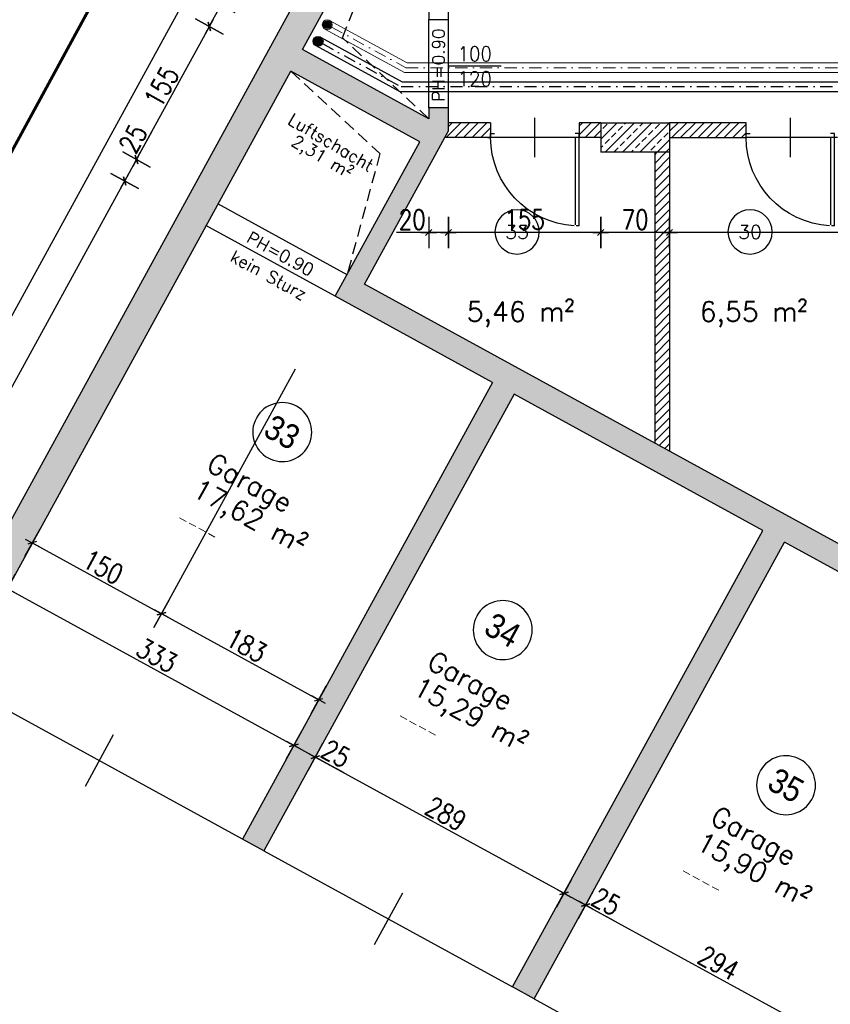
# Model space of a CAD drawing. Header units: centimetres. Extents: x -18458 to 60221, y -11985 to 33979.
# Tile 11 of 50: x 465 to 1290, y 2102 to 3105. Entities that reach past the tile are written whole.
import ezdxf
from ezdxf.enums import TextEntityAlignment as Align

# ---------------------------------------------------------------- set-up
doc = ezdxf.new("R2010")
doc.units = ezdxf.units.CM
doc.header["$LTSCALE"] = 50
doc.header["$MEASUREMENT"] = 0
doc.header["$PDMODE"] = 34
for name, pattern in [('DASHDOT2', [0.5, 0.25, -0.125, 0, -0.125]), ('HIDDEN', [0.375, 0.25, -0.125]), ('STRICHPUNKT', [1, 0.5, -0.25, 0, -0.25])]:
    doc.linetypes.add(name, pattern=pattern)
for name, color, linetype in [('01_Bemassung', 150, 'Continuous'), ('01_Draufsicht', 251, 'Continuous'), ('01_Installationen', 94, 'Continuous'), ('01_Mauern', 1, 'Continuous'), ('01_Mauern_Betonziegel', 147, 'Continuous'), ('01_Raumstempel', 2, 'Continuous'), ('01_Schlitze_Schächte', 52, 'Continuous'), ('01_Schraff_Beton', 5, 'Continuous'), ('01_Schraff_Betonziegel', 125, 'Continuous'), ('01_Text', 2, 'Continuous'), ('01_Tueren', 7, 'Continuous'), ('A-colgrid', 2, 'Continuous')]:
    doc.layers.add(name, color=color, linetype=linetype)
doc.layers.add('01_Grenzen', color=7, linetype='Continuous', true_color=0x3c64f6)
doc.layers.add('04_Inst_Abflüsse', color=44, linetype='Continuous', lineweight=9)
doc.styles.add('ReHe', font='AVGARDN.TTF')
doc.styles.add('Romans', font='Romans.shx')
doc.styles.add('SIPLEX1', font='romans.shx', dxfattribs={"width": 0.8})
doc.dimstyles.new('BEM-50_grundrisse', dxfattribs={"dimscale": 1.6, "dimtxt": 12.5, "dimasz": 0.4, "dimexe": 0.1, "dimexo": 0.5, "dimgap": 2, "dimtad": 1, "dimdec": 0, "dimrnd": 0.5, "dimzin": 12, "dimdsep": 46, "dimtxsty": 'SIPLEX1', "dimblk": 'bempkt', "dimcen": -0.2, "dimdle": 0.05, "dimse1": 1, "dimse2": 1, "dimclrd": 256, "dimclre": 256, "dimclrt": 256, "dimazin": 0, "dimtfac": 1, "dimtdec": 0, "dimtmove": 0, "dimatfit": 2, "dimldrblk": 'BEMPU', "dimfxl": 0, "dimtvp": 1, "dimtolj": 1, "dimtzin": 0, "dimarcsym": 0})
doc.dimstyles.new('Block_bem', dxfattribs={"dimtxt": 6, "dimasz": 0.18, "dimexe": 0.18, "dimexo": 0.0625, "dimgap": 2, "dimtad": 0, "dimdec": 0, "dimzin": 0, "dimdsep": 46, "dimtxsty": 'Standard', "dimcen": 0, "dimse1": 1, "dimse2": 1, "dimsd1": 1, "dimsd2": 1, "dimadec": 0, "dimazin": 0, "dimtfac": 1, "dimtdec": 0, "dimtix": 1, "dimtofl": 0, "dimtmove": 0, "dimatfit": 3, "dimfxl": 0, "dimtolj": 1, "dimtzin": 0, "dimarcsym": 0})

# ---------------------------------------------------------------- blocks, each defined once
blk = doc.blocks.new('*D34')
at = {"layer": 'Defpoints', "color": 0}
for p in [(-86, 0), (-4, 0), (-86, -4)]:
    blk.add_point(p, dxfattribs=at)
at = {"layer": 'Defpoints', "color": 0, "insert": (-50, 0), "char_height": 6, "attachment_point": 5}
blk.add_mtext('\\A1;Pass 82', dxfattribs=at)
blk = doc.blocks.new('rs_Garage')
at = {"layer": '01_Text', "color": 0}
blk.add_arc((0, 40), 30, 180.191, 179.809, dxfattribs=at)
at = {"layer": '01_Text', "color": 0, "style": 'ReHe', "width": 0.9}
blk.add_attdef('GAR_NR', text='', height=25, dxfattribs=at).set_placement((0, 40), align=Align.MIDDLE_CENTER)
at = {"layer": '01_Text', "color": 0, "style": 'Romans'}
for tag, p in [('R_Bez', (-50.8, -31)), ('GAR_FL', (-51.2, -61))]:
    blk.add_attdef(tag, p, '', height=20, dxfattribs=at)
at = {"layer": 'Defpoints', "color": 91, "style": 'Romans'}
blk.add_attdef('Br_fl', (-51.5, -91), '', height=10, dxfattribs=at)
blk = doc.blocks.new('rs_Keller')
at = {"layer": '01_Text', "color": 0}
blk.add_arc((0, 35), 22.5, 180.191, 179.809, dxfattribs=at)
at = {"layer": '01_Text', "color": 4, "style": 'Romans'}
blk.add_attdef('NR', text='', height=14, dxfattribs=at).set_placement((0, 35), align=Align.MIDDLE_CENTER)
at = {"layer": '01_Text', "color": 0, "style": 'Romans', "flags": 2}
blk.add_attdef('Keller', (-51.2, -26), '', height=20, dxfattribs=at)
at = {"layer": '01_Text', "color": 0, "style": 'Romans'}
blk.add_attdef('Nettofläche', (-51.2, -56), '', height=20, dxfattribs=at)
blk = doc.blocks.new('bempkt')
at = {"layer": '01_Bemassung', "color": 0}
for p, q in [((0, -25), (0, 25)), ((12.5, 0), (-12.5, 0)), ((-4.95, -4.95), (4.95, 4.95))]:
    blk.add_line(p, q, dxfattribs=at)
blk = doc.blocks.new('*D250')
at = {"layer": '01_Bemassung', "lineweight": -2}
blk.add_line((7888.8, 3858.6), (1039.8, 3858.6), dxfattribs=at)
at = {"layer": 'Defpoints', "color": 0}
for p in [(1039.1, 3858.6), (1039.1, 3659.9), (7889.4, 2999.9)]:
    blk.add_point(p, dxfattribs=at)
at = {"layer": '01_Bemassung', "lineweight": -2, "xscale": 0.6400000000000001, "yscale": 0.6400000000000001, "zscale": 0.6400000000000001, "rotation": 180}
blk.add_blockref('bempkt', (1039.1, 3858.6), dxfattribs=at)
at = {"layer": '01_Bemassung', "lineweight": -2, "xscale": 0.6400000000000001, "yscale": 0.6400000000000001, "zscale": 0.6400000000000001}
blk.add_blockref('bempkt', (7889.4, 3858.6), dxfattribs=at)
at = {"layer": '01_Bemassung', "insert": (4464.3, 3871.8), "char_height": 20, "attachment_point": 5, "style": 'SIPLEX1'}
blk.add_mtext('\\A1;6851', dxfattribs=at)
blk = doc.blocks.new('BEMPU')
at = {"layer": '01_Bemassung', "color": 4}
for p, q in [((0, -25), (0, 25)), ((5, 0), (-5, 0))]:
    blk.add_line(p, q, dxfattribs=at)
blk.add_circle((0, 0), 2.5, dxfattribs=at)
blk = doc.blocks.new('*D251')
at = {"layer": '01_Bemassung', "lineweight": -2}
blk.add_line((8626.3, 3904.9), (1039.8, 3904.9), dxfattribs=at)
at = {"layer": 'Defpoints', "color": 0}
for p in [(1039.1, 3904.9), (1039.1, 3659.9), (8626.9, 2999.9)]:
    blk.add_point(p, dxfattribs=at)
at = {"layer": '01_Bemassung', "lineweight": -2, "xscale": 0.6400000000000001, "yscale": 0.6400000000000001, "zscale": 0.6400000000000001, "rotation": 180}
blk.add_blockref('bempkt', (1039.1, 3904.9), dxfattribs=at)
at = {"layer": '01_Bemassung', "lineweight": -2, "xscale": 0.6400000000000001, "yscale": 0.6400000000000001, "zscale": 0.6400000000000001}
blk.add_blockref('bempkt', (8626.9, 3904.9), dxfattribs=at)
at = {"layer": '01_Bemassung', "insert": (4833, 3918.1), "char_height": 20, "attachment_point": 5, "style": 'SIPLEX1'}
blk.add_mtext('\\A1;7588', dxfattribs=at)
blk = doc.blocks.new('*D257')
at = {"layer": '01_Bemassung', "lineweight": -2}
blk.add_line((317.5, 2476.3), (571.5, 2940), dxfattribs=at)
at = {"layer": 'Defpoints', "color": 0}
for p in [(571.8, 2940.6), (654.5, 2895.2), (400, 2430.4)]:
    blk.add_point(p, dxfattribs=at)
at = {"layer": '01_Bemassung', "lineweight": -2, "xscale": 0.6400000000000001, "yscale": 0.6400000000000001, "zscale": 0.6400000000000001}
for p, rotation in [((571.8, 2940.6), 61.2916145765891), ((317.2, 2475.7), 241.2916145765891)]:
    blk.add_blockref('bempkt', p, dxfattribs=dict(at, rotation=rotation))
at = {"layer": '01_Bemassung', "insert": (432.9, 2714.5), "char_height": 20, "attachment_point": 5, "rotation": 61.2916, "style": 'SIPLEX1'}
blk.add_mtext('\\A1;530', dxfattribs=at)
blk = doc.blocks.new('*D258')
at = {"layer": '01_Bemassung', "lineweight": -2}
for p, q in [((583.8, 2962.5), (599.6, 2991.4)), ((572.1, 2941.1), (583.5, 2961.9))]:
    blk.add_line(p, q, dxfattribs=at)
at = {"layer": 'Defpoints', "color": 0}
for p in [(583.8, 2962.5), (666.6, 2917.2), (654.5, 2895.2)]:
    blk.add_point(p, dxfattribs=at)
at = {"layer": '01_Bemassung', "lineweight": -2, "xscale": 0.6400000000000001, "yscale": 0.6400000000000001, "zscale": 0.6400000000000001}
for p, rotation in [((583.8, 2962.5), 61.2916145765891), ((571.8, 2940.6), 241.2916145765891)]:
    blk.add_blockref('bempkt', p, dxfattribs=dict(at, rotation=rotation))
at = {"layer": '01_Bemassung', "insert": (580.3, 2983.6), "char_height": 20, "attachment_point": 5, "rotation": 61.2916, "style": 'SIPLEX1'}
blk.add_mtext('\\A1;25', dxfattribs=at)
blk = doc.blocks.new('*D259')
at = {"layer": '01_Bemassung', "lineweight": -2}
blk.add_line((584.1, 2963), (657.6, 3097.2), dxfattribs=at)
at = {"layer": 'Defpoints', "color": 0}
for p in [(657.9, 3097.8), (740.7, 3052.5), (666.6, 2917.2)]:
    blk.add_point(p, dxfattribs=at)
at = {"layer": '01_Bemassung', "lineweight": -2, "xscale": 0.6400000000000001, "yscale": 0.6400000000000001, "zscale": 0.6400000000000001}
for p, rotation in [((657.9, 3097.8), 61.2916145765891), ((583.8, 2962.5), 241.2916145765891)]:
    blk.add_blockref('bempkt', p, dxfattribs=dict(at, rotation=rotation))
at = {"layer": '01_Bemassung', "insert": (609.3, 3036.5), "char_height": 20, "attachment_point": 5, "rotation": 61.2916, "style": 'SIPLEX1'}
blk.add_mtext('\\A1;155', dxfattribs=at)
blk = doc.blocks.new('*D260')
at = {"layer": '01_Bemassung', "lineweight": -2}
for p, q in [((669.9, 3119.7), (685.8, 3148.6)), ((658.2, 3098.4), (669.6, 3119.2))]:
    blk.add_line(p, q, dxfattribs=at)
at = {"layer": 'Defpoints', "color": 0}
for p in [(669.9, 3119.7), (752.7, 3074.4), (740.7, 3052.5)]:
    blk.add_point(p, dxfattribs=at)
at = {"layer": '01_Bemassung', "lineweight": -2, "xscale": 0.6400000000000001, "yscale": 0.6400000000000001, "zscale": 0.6400000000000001}
for p, rotation in [((669.9, 3119.7), 61.2916145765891), ((657.9, 3097.8), 241.2916145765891)]:
    blk.add_blockref('bempkt', p, dxfattribs=dict(at, rotation=rotation))
at = {"layer": '01_Bemassung', "insert": (666.4, 3140.8), "char_height": 20, "attachment_point": 5, "rotation": 61.2916, "style": 'SIPLEX1'}
blk.add_mtext('\\A1;25', dxfattribs=at)
blk = doc.blocks.new('*D261')
at = {"layer": '01_Bemassung', "lineweight": -2}
blk.add_line((670.2, 3120.3), (982.4, 3690.2), dxfattribs=at)
at = {"layer": 'Defpoints', "color": 0}
for p in [(982.7, 3690.8), (1039.1, 3659.9), (752.7, 3074.4)]:
    blk.add_point(p, dxfattribs=at)
at = {"layer": '01_Bemassung', "lineweight": -2, "xscale": 0.6400000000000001, "yscale": 0.6400000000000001, "zscale": 0.6400000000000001}
for p, rotation in [((982.7, 3690.8), 61.2916145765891), ((669.9, 3119.7), 241.2916145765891)]:
    blk.add_blockref('bempkt', p, dxfattribs=dict(at, rotation=rotation))
at = {"layer": '01_Bemassung', "insert": (814.7, 3411.6), "char_height": 20, "attachment_point": 5, "rotation": 61.2916, "style": 'SIPLEX1'}
blk.add_mtext('\\A1;651', dxfattribs=at)
blk = doc.blocks.new('*D262')
at = {"layer": '01_Bemassung', "lineweight": -2}
blk.add_line((-524.6, 1011.2), (951.8, 3707), dxfattribs=at)
at = {"layer": 'Defpoints', "color": 0}
for p in [(952.1, 3707.5), (1039.1, 3659.9), (-437.9, 963)]:
    blk.add_point(p, dxfattribs=at)
at = {"layer": '01_Bemassung', "lineweight": -2, "xscale": 0.6400000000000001, "yscale": 0.6400000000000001, "zscale": 0.6400000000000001}
for p, rotation in [((952.1, 3707.5), 61.2916145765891), ((-524.9, 1010.6), 241.2916145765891)]:
    blk.add_blockref('bempkt', p, dxfattribs=dict(at, rotation=rotation))
at = {"layer": '01_Bemassung', "insert": (202, 2365.4), "char_height": 20, "attachment_point": 5, "rotation": 61.2916, "style": 'SIPLEX1'}
blk.add_mtext('\\A1;3075', dxfattribs=at)
blk = doc.blocks.new('*D557')
at = {"layer": '01_Bemassung', "lineweight": -2}
blk.add_line((452.8, 2525.5), (743.3, 2366.4), dxfattribs=at)
at = {"layer": 'Defpoints', "color": 0}
for p in [(400, 2430.4), (743.9, 2366.1), (691.6, 2270.7)]:
    blk.add_point(p, dxfattribs=at)
at = {"layer": '01_Bemassung', "lineweight": -2, "xscale": 0.6400000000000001, "yscale": 0.6400000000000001, "zscale": 0.6400000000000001}
for p, rotation in [((452.2, 2525.8), 151.2916145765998), ((743.9, 2366.1), 331.2916145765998)]:
    blk.add_blockref('bempkt', p, dxfattribs=dict(at, rotation=rotation))
at = {"layer": '01_Bemassung', "insert": (604.4, 2457.6), "char_height": 20, "attachment_point": 5, "rotation": 331.2916, "style": 'SIPLEX1'}
blk.add_mtext('\\A1;333', dxfattribs=at)
blk = doc.blocks.new('*D558')
at = {"layer": '01_Bemassung', "lineweight": -2}
for p, q in [((744.4, 2365.8), (765.2, 2354.4)), ((765.8, 2354.1), (794.7, 2338.3))]:
    blk.add_line(p, q, dxfattribs=at)
at = {"layer": 'Defpoints', "color": 0}
for p in [(765.8, 2354.1), (691.6, 2270.7), (713.5, 2258.7)]:
    blk.add_point(p, dxfattribs=at)
at = {"layer": '01_Bemassung', "lineweight": -2, "xscale": 0.6400000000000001, "yscale": 0.6400000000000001, "zscale": 0.6400000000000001}
for p, rotation in [((743.9, 2366.1), 151.2916145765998), ((765.8, 2354.1), 331.2916145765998)]:
    blk.add_blockref('bempkt', p, dxfattribs=dict(at, rotation=rotation))
at = {"layer": '01_Bemassung', "insert": (786.9, 2357.6), "char_height": 20, "attachment_point": 5, "rotation": 331.2916, "style": 'SIPLEX1'}
blk.add_mtext('\\A1;25', dxfattribs=at)
blk = doc.blocks.new('*D559')
at = {"layer": '01_Bemassung', "lineweight": -2}
blk.add_line((766.4, 2353.8), (1018.3, 2215.8), dxfattribs=at)
at = {"layer": 'Defpoints', "color": 0}
for p in [(713.5, 2258.7), (1018.9, 2215.5), (966.6, 2120.1)]:
    blk.add_point(p, dxfattribs=at)
at = {"layer": '01_Bemassung', "lineweight": -2, "xscale": 0.6400000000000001, "yscale": 0.6400000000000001, "zscale": 0.6400000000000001}
for p, rotation in [((765.8, 2354.1), 151.2916145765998), ((1018.9, 2215.5), 331.2916145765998)]:
    blk.add_blockref('bempkt', p, dxfattribs=dict(at, rotation=rotation))
at = {"layer": '01_Bemassung', "insert": (898.7, 2296.4), "char_height": 20, "attachment_point": 5, "rotation": 331.2916, "style": 'SIPLEX1'}
blk.add_mtext('\\A1;289', dxfattribs=at)
blk = doc.blocks.new('*D560')
at = {"layer": '01_Bemassung', "lineweight": -2}
for p, q in [((1019.4, 2215.2), (1040.3, 2203.8)), ((1040.8, 2203.5), (1069.7, 2187.7))]:
    blk.add_line(p, q, dxfattribs=at)
at = {"layer": 'Defpoints', "color": 0}
for p in [(1040.8, 2203.5), (966.6, 2120.1), (988.5, 2108)]:
    blk.add_point(p, dxfattribs=at)
at = {"layer": '01_Bemassung', "lineweight": -2, "xscale": 0.6400000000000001, "yscale": 0.6400000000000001, "zscale": 0.6400000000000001}
for p, rotation in [((1018.9, 2215.5), 151.2916145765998), ((1040.8, 2203.5), 331.2916145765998)]:
    blk.add_blockref('bempkt', p, dxfattribs=dict(at, rotation=rotation))
at = {"layer": '01_Bemassung', "insert": (1061.9, 2207), "char_height": 20, "attachment_point": 5, "rotation": 331.2916, "style": 'SIPLEX1'}
blk.add_mtext('\\A1;25', dxfattribs=at)
blk = doc.blocks.new('*D561')
at = {"layer": '01_Bemassung', "lineweight": -2}
blk.add_line((1041.4, 2203.2), (1298.1, 2062.6), dxfattribs=at)
at = {"layer": 'Defpoints', "color": 0}
for p in [(988.5, 2108), (1298.6, 2062.3), (1246.3, 1966.9)]:
    blk.add_point(p, dxfattribs=at)
at = {"layer": '01_Bemassung', "lineweight": -2, "xscale": 0.6400000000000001, "yscale": 0.6400000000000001, "zscale": 0.6400000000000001}
for p, rotation in [((1040.8, 2203.5), 151.2916145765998), ((1298.6, 2062.3), 331.2916145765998)]:
    blk.add_blockref('bempkt', p, dxfattribs=dict(at, rotation=rotation))
at = {"layer": '01_Bemassung', "insert": (1176.1, 2144.5), "char_height": 20, "attachment_point": 5, "rotation": 331.2916, "style": 'SIPLEX1'}
blk.add_mtext('\\A1;294', dxfattribs=at)
blk = doc.blocks.new('*D585')
at = {"layer": '01_Bemassung', "lineweight": -2}
blk.add_line((478.2, 2571.9), (608.6, 2500.4), dxfattribs=at)
at = {"layer": 'Defpoints', "color": 0}
for p in [(646.5, 2880.6), (778.1, 2808.5), (609.2, 2500.1)]:
    blk.add_point(p, dxfattribs=at)
at = {"layer": '01_Bemassung', "lineweight": -2, "xscale": 0.6400000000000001, "yscale": 0.6400000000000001, "zscale": 0.6400000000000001}
for p, rotation in [((477.6, 2572.2), 151.291614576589), ((609.2, 2500.1), 331.291614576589)]:
    blk.add_blockref('bempkt', p, dxfattribs=dict(at, rotation=rotation))
at = {"layer": '01_Bemassung', "insert": (549.7, 2547.7), "char_height": 20, "attachment_point": 5, "rotation": 331.2916, "style": 'SIPLEX1'}
blk.add_mtext('\\A1;150', dxfattribs=at)
blk = doc.blocks.new('*D586')
at = {"layer": '01_Bemassung', "lineweight": -2}
blk.add_line((609.7, 2499.8), (768.7, 2412.8), dxfattribs=at)
at = {"layer": 'Defpoints', "color": 0}
for p in [(778.1, 2808.5), (810.9, 2488.5), (769.2, 2412.5)]:
    blk.add_point(p, dxfattribs=at)
at = {"layer": '01_Bemassung', "lineweight": -2, "xscale": 0.6400000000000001, "yscale": 0.6400000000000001, "zscale": 0.6400000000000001}
for p, rotation in [((609.2, 2500.1), 151.291614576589), ((769.2, 2412.5), 331.291614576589)]:
    blk.add_blockref('bempkt', p, dxfattribs=dict(at, rotation=rotation))
at = {"layer": '01_Bemassung', "insert": (695.6, 2467.9), "char_height": 20, "attachment_point": 5, "rotation": 331.2916, "style": 'SIPLEX1'}
blk.add_mtext('\\A1;183', dxfattribs=at)
blk = doc.blocks.new('*D628')
at = {"layer": '01_Bemassung', "lineweight": -2}
blk.add_line((1513.1, 2888.1), (1126.8, 2888.1), dxfattribs=at)
at = {"layer": 'Defpoints', "color": 0}
for p in [(1126.2, 2999.9), (1513.7, 2999.9), (1126.2, 2888.1)]:
    blk.add_point(p, dxfattribs=at)
at = {"layer": '01_Bemassung', "lineweight": -2, "xscale": 0.6400000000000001, "yscale": 0.6400000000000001, "zscale": 0.6400000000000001, "rotation": 180}
blk.add_blockref('bempkt', (1126.2, 2888.1), dxfattribs=at)
at = {"layer": '01_Bemassung', "lineweight": -2, "xscale": 0.6400000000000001, "yscale": 0.6400000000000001, "zscale": 0.6400000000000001}
blk.add_blockref('bempkt', (1513.7, 2888.1), dxfattribs=at)
at = {"layer": '01_Bemassung', "insert": (1319.9, 2901.3), "char_height": 20, "attachment_point": 5, "style": 'SIPLEX1'}
blk.add_mtext('\\A1;388', dxfattribs=at)
blk = doc.blocks.new('*D629')
at = {"layer": '01_Bemassung', "lineweight": -2}
blk.add_line((1125.6, 2888.1), (1056.8, 2888.1), dxfattribs=at)
at = {"layer": 'Defpoints', "color": 0}
for p in [(1056.2, 2999.9), (1126.2, 2999.9), (1056.2, 2888.1)]:
    blk.add_point(p, dxfattribs=at)
at = {"layer": '01_Bemassung', "lineweight": -2, "xscale": 0.6400000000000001, "yscale": 0.6400000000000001, "zscale": 0.6400000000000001, "rotation": 180}
blk.add_blockref('bempkt', (1056.2, 2888.1), dxfattribs=at)
at = {"layer": '01_Bemassung', "lineweight": -2, "xscale": 0.6400000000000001, "yscale": 0.6400000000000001, "zscale": 0.6400000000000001}
blk.add_blockref('bempkt', (1126.2, 2888.1), dxfattribs=at)
at = {"layer": '01_Bemassung', "insert": (1091.2, 2901.3), "char_height": 20, "attachment_point": 5, "style": 'SIPLEX1'}
blk.add_mtext('\\A1;70', dxfattribs=at)
blk = doc.blocks.new('*D630')
at = {"layer": '01_Bemassung', "lineweight": -2}
blk.add_line((1055.6, 2888.1), (901.8, 2888.1), dxfattribs=at)
at = {"layer": 'Defpoints', "color": 0}
for p in [(901.2, 3014.9), (1056.2, 2999.9), (901.2, 2888.1)]:
    blk.add_point(p, dxfattribs=at)
at = {"layer": '01_Bemassung', "lineweight": -2, "xscale": 0.6400000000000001, "yscale": 0.6400000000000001, "zscale": 0.6400000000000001, "rotation": 180}
blk.add_blockref('bempkt', (901.2, 2888.1), dxfattribs=at)
at = {"layer": '01_Bemassung', "lineweight": -2, "xscale": 0.6400000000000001, "yscale": 0.6400000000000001, "zscale": 0.6400000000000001}
blk.add_blockref('bempkt', (1056.2, 2888.1), dxfattribs=at)
at = {"layer": '01_Bemassung', "insert": (978.7, 2901.3), "char_height": 20, "attachment_point": 5, "style": 'SIPLEX1'}
blk.add_mtext('\\A1;155', dxfattribs=at)
blk = doc.blocks.new('*D631')
at = {"layer": '01_Bemassung', "lineweight": -2}
for p, q in [((881.2, 2888.1), (848.3, 2888.1)), ((900.6, 2888.1), (881.8, 2888.1))]:
    blk.add_line(p, q, dxfattribs=at)
at = {"layer": 'Defpoints', "color": 0}
for p in [(881.2, 3057.4), (901.2, 3014.9), (881.2, 2888.1)]:
    blk.add_point(p, dxfattribs=at)
at = {"layer": '01_Bemassung', "lineweight": -2, "xscale": 0.6400000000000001, "yscale": 0.6400000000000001, "zscale": 0.6400000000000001, "rotation": 180}
blk.add_blockref('bempkt', (881.2, 2888.1), dxfattribs=at)
at = {"layer": '01_Bemassung', "lineweight": -2, "xscale": 0.6400000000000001, "yscale": 0.6400000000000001, "zscale": 0.6400000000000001}
blk.add_blockref('bempkt', (901.2, 2888.1), dxfattribs=at)
at = {"layer": '01_Bemassung', "insert": (864.4, 2901.3), "char_height": 20, "attachment_point": 5, "style": 'SIPLEX1'}
blk.add_mtext('\\A1;20', dxfattribs=at)
blk = doc.blocks.new('oeffmass')
at = {"layer": '01_Text'}
blk.add_line((17.87, 0), (-17.87, 0), dxfattribs=at)
at = {"layer": '01_Text', "style": 'SIPLEX1', "width": 0.9}
for tag, p in [('TÜRBREITE', (0, 3.4)), ('TÜRHÖHE', (0, -13.59))]:
    blk.add_attdef(tag, text='', height=10, dxfattribs=at).set_placement(p, align=Align.CENTER)
blk = doc.blocks.new('*U33')
at = {"layer": '01_Tueren', "color": 0}
for p, q in [((0, 89.9), (-3, 89.9)), ((-45, 20), (-45, -20)), ((-93, 0), (-90, 0)), ((-90, 0), (-90, -4)), ((3, 0), (0, 0)), ((0, 0), (0, -4)), ((-90, -4), (-86, -4)), ((0, -4), (-4, -4))]:
    blk.add_line(p, q, dxfattribs=at)
blk.add_lwpolyline([(0, 89.9), (0, 0), (-4, 0), (-4, 88.8)], dxfattribs=at)
blk.add_arc((0, 0), 90, 93.1819, 180, dxfattribs=at)
at = {"layer": 'Defpoints', "color": 91}
blk.add_line((0, 0), (-90, 0), dxfattribs=at)
dim = blk.add_linear_dim(base=(-86, 0), p1=(-4, 0), p2=(-86, -4), angle=180, text='Pass <>', dimstyle='Block_bem', dxfattribs=at)
dim.commit()
dim.dimension.update_dxf_attribs({"geometry": '*D34', "text_midpoint": (-50, 0), "dimtype": 160})

msp = doc.modelspace()

# ---------------------------------------------------------------- hatches: boundary and pattern name
at = {"layer": '01_Installationen'}
msp.add_hatch(color=256, dxfattribs=at).paths.add_polyline_path([(764.6, 3082.8, 1), (772.6, 3082.8, 1)])
at = {"layer": '01_Schraff_Beton'}
h = msp.add_hatch(dxfattribs=at)
h.set_pattern_fill('ANSI33', color=256, scale=50, style=0)
h.set_pattern_definition([(286.2916, (1816.673, 2258.775), (11.99808, 3.50658), []), (286.2916, (1812.427, 2251.023), (11.99808, 3.50658), [6.25, -3.125])])
h.paths.add_polyline_path([(-286.1, 879.8), (-284.1, 912.9), (-397.2, 974.9), (-266.5, 1213.5), (-232.8, 1275), (-157.2, 1413), (2088.1, 183.3), (2275.6, 525.7), (2284.4, 520.9), (2294, 538.4), (2285.2, 543.2), (2353.3, 667.6), (2364.3, 667.6), (2364.3, 687.6), (2346.7, 697.2), (2082.5, 214.8), (1837, 349.3), (2101.1, 831.7), (2083.6, 841.3), (1819.4, 358.9), (1573.8, 493.4), (1838, 975.8), (1820.5, 985.4), (1556.3, 503), (1308.5, 638.7), (1548.7, 1077.3), (1559.7, 1071.3), (1583.7, 1115.1), (1539.8, 1139.1), (1515.8, 1095.3), (1526.8, 1089.3), (1286.6, 650.7), (1016.9, 798.4), (1281.1, 1280.8), (1263.5, 1290.4), (999.3, 808.1), (729.6, 955.8), (969.8, 1394.3), (980.8, 1388.3), (1004.8, 1432.1), (960.9, 1456.2), (936.9, 1412.3), (947.9, 1406.3), (707.7, 967.8), (443.5, 1112.5), (707.7, 1594.9), (690.2, 1604.5), (426, 1122.1), (168.3, 1263.2), (432.5, 1745.6), (410.6, 1757.6), (146.4, 1275.2), (-145.2, 1434.9), (740.7, 3052.5), (872.2, 2980.4), (786.1, 2823.2), (946.2, 2735.5), (691.6, 2270.7), (713.5, 2258.7), (968.1, 2723.5), (1221.2, 2584.9), (966.6, 2120.1), (988.5, 2108), (1243.1, 2572.9), (1507.5, 2428.1), (1320.2, 2086), (1313.6, 2089.6), (1246.3, 1966.9), (1281.4, 1947.6), (1348.7, 2070.4), (1342.1, 2074), (1529.4, 2416.1), (1799.1, 2268.4), (1544.5, 1803.5), (1562.1, 1793.9), (1816.7, 2258.8), (2086.4, 2111.1), (1889.4, 1751.5), (1885, 1753.9), (1827.4, 1648.6), (1858.1, 1631.8), (1915.7, 1737.1), (1911.4, 1739.5), (2108.3, 2099.1), (2356.1, 1963.4), (2101.5, 1498.5), (2119, 1488.9), (2373.6, 1953.8), (2531.9, 1867.1), (2531.9, 1829.9), (2599.8, 1829.9), (2619.2, 1819.3), (2364.6, 1354.4), (2500.7, 1279.9), (2505.8, 1299.9), (2391.8, 1362.3), (2647.8, 1829.9), (2597.4, 1859.9), (2597.1, 1859.9), (815.7, 2835.5), (901.2, 2991.7), (901.2, 3014.9), (881.2, 3014.9), (881.2, 3004), (752.7, 3074.4), (881.2, 3309.1), (901.2, 3345.6), (1056.9, 3629.9), (1039.1, 3659.9), (-437.9, 963)])
h = msp.add_hatch(dxfattribs=at)
h.set_pattern_fill('ANSI33', color=256, scale=50, style=0)
h.paths.add_polyline_path([(1126.2, 2999.9), (1056.2, 2999.9), (1056.2, 2969.9), (1126.2, 2969.9)])
at = {"layer": '01_Schraff_Betonziegel'}
h = msp.add_hatch(dxfattribs=at)
h.set_pattern_fill('ANSI31', color=256, scale=50, style=0)
h.paths.add_polyline_path([(944.2, 2999.9), (901.2, 2999.9), (901.2, 2991.7), (897.5, 2984.9), (944.2, 2984.9)])
h = msp.add_hatch(dxfattribs=at)
h.set_pattern_fill('ANSI31', color=256, scale=50, style=0)
h.paths.add_polyline_path([(1056.2, 2999.9), (1034.2, 2999.9), (1034.2, 2984.9), (1056.2, 2984.9)])
h = msp.add_hatch(dxfattribs=at)
h.set_pattern_fill('ANSI31', color=256, scale=50, style=0)
h.paths.add_polyline_path([(1204.2, 2999.9), (1126.2, 2999.9), (1126.2, 2984.9), (1204.2, 2984.9)])
h = msp.add_hatch(dxfattribs=at)
h.set_pattern_fill('ANSI31', color=256, scale=50, style=0)
h.paths.add_polyline_path([(1126.2, 2969.9), (1111.2, 2969.9), (1111.2, 2673.7), (1126.2, 2665.4)])
at = {"layer": '04_Inst_Abflüsse'}
msp.add_hatch(color=256, dxfattribs=at).paths.add_polyline_path([(773.9, 3099.7, 1), (781.9, 3099.7, 1)])

# ---------------------------------------------------------------- linework, layer by layer
at = {"layer": '01_Bemassung'}
msp.add_line((616.9, 2514.2), (745.7, 2749.5), dxfattribs=at)
at = {"layer": '01_Draufsicht'}
for p, q in [((881.2, 3014.9), (881.2, 3104.9)), ((901.2, 3014.9), (901.2, 3104.9)), ((798.1, 2845.1), (666.6, 2917.2)), ((786.1, 2823.2), (654.5, 2895.2))]:
    msp.add_line(p, q, dxfattribs=at)
at = {"layer": '01_Grenzen', "linetype": 'STRICHPUNKT', "const_width": 3}
msp.add_lwpolyline([(8825.3, 4800.9), (8046.5, 4626.1), (7291.1, 4447.8), (6752.6, 4129.5), (6497.6, 4065.4), (5921.8, 3980.5), (5927.6, 3659.9), (830.7, 3659.9), (796.4, 3597.7), (721.1, 3457), (413.7, 2891.3), (-656, 944.6), (-1092.3, 177), (509.1, 107.3), (3605.6, -49.4), (6371.7, -219.6), (7220.6, -259.4), (8865.8, -368.2), (8841.7, 1305.7), (8834.5, 3007.4), (8830.4, 3481.3), (8821.5, 4491.8), (8825.3, 4800.9)], dxfattribs=at)
at = {"layer": '01_Installationen'}
for p, q in [((771, 3087.1), (854.3, 3041.6)), ((766.2, 3078.4), (851.7, 3031.6)), ((854.3, 3041.6), (3181.1, 3041.6)), ((851.7, 3031.6), (3177, 3031.6))]:
    msp.add_line(p, q, dxfattribs=at)
at = {"layer": '01_Installationen', "linetype": 'DASHDOT2'}
for p, q in [((773, 3080.4), (853, 3036.6)), ((853, 3036.6), (3179.1, 3036.6))]:
    msp.add_line(p, q, dxfattribs=at)
at = {"layer": '01_Installationen'}
for radius in [5, 4]:
    msp.add_circle((768.6, 3082.8), radius, dxfattribs=at)
at = {"layer": '01_Mauern'}
for p, q in [((-437.9, 963), (1039.1, 3659.9)), ((-145.2, 1434.9), (740.7, 3052.5)), ((872.2, 2980.4), (740.7, 3052.5)), ((1056.2, 2999.9), (1126.2, 2999.9)), ((1056.2, 2999.9), (1056.2, 2969.9)), ((1126.2, 2999.9), (1126.2, 2969.9)), ((786.1, 2823.2), (872.2, 2980.4)), ((1126.2, 2969.9), (1056.2, 2969.9)), ((946.2, 2735.5), (786.1, 2823.2)), ((946.2, 2735.5), (691.6, 2270.7)), ((968.1, 2723.5), (713.5, 2258.7)), ((1221.2, 2584.9), (968.1, 2723.5)), ((1254.2, 2595.3), (1254.2, 2595.3)), ((966.6, 2120.1), (1221.2, 2584.9)), ((988.5, 2108), (1243.1, 2572.9)), ((1507.5, 2428.1), (1243.3, 2572.8)), ((713.5, 2258.7), (691.6, 2270.7)), ((988.5, 2108), (966.6, 2120.1))]:
    msp.add_line(p, q, dxfattribs=at)
msp.add_lwpolyline([(2597.1, 1859.9), (815.7, 2835.5), (901.2, 2991.7), (901.2, 3014.9), (881.2, 3014.9), (881.2, 3004), (752.7, 3074.4), (881.2, 3309.1), (881.2, 3104.9), (901.2, 3104.9), (901.2, 3345.6), (1056.9, 3629.9), (1571.2, 3629.9), (1571.2, 3109.9), (1596.2, 3109.9), (1596.2, 3629.9), (2541.9, 3629.9)], dxfattribs=at)
at = {"layer": '01_Mauern_Betonziegel'}
for p, q in [((944.2, 2999.9), (901.2, 2999.9)), ((944.2, 2999.9), (944.2, 2984.9)), ((1056.2, 2999.9), (1034.2, 2999.9)), ((1034.2, 2999.9), (1034.2, 2984.9)), ((1204.2, 2999.9), (1126.2, 2999.9)), ((1204.2, 2984.9), (1204.2, 2999.9)), ((944.2, 2984.9), (897.5, 2984.9)), ((1056.2, 2984.9), (1034.2, 2984.9)), ((1126.2, 2984.9), (1204.2, 2984.9)), ((1111.2, 2969.9), (1111.2, 2673.7)), ((1126.2, 2969.9), (1126.2, 2665.4))]:
    msp.add_line(p, q, dxfattribs=at)
at = {"layer": '01_Schlitze_Schächte', "linetype": 'HIDDEN'}
for p, q in [((793.4, 3086.3), (881.2, 3309.1)), ((881.2, 3004), (793.4, 3086.3))]:
    msp.add_line(p, q, dxfattribs=at)
msp.add_lwpolyline([(740.7, 3052.5), (831.5, 2968.5), (798.1, 2845.1)], dxfattribs=at)
at = {"layer": '01_Tueren'}
for p, q in [((691.6, 2270.7), (400, 2430.4)), ((560.2, 2376.8), (531.4, 2324.2)), ((713.5, 2258.7), (966.6, 2120.1)), ((854.5, 2215.7), (825.7, 2163)), ((988.5, 2108), (1246.3, 1966.9))]:
    msp.add_line(p, q, dxfattribs=at)
at = {"layer": '04_Inst_Abflüsse'}
for p, q in [((780.3, 3104.1), (859.2, 3060.9)), ((775.5, 3095.3), (823.5, 3069)), ((775.5, 3095.3), (856.6, 3050.9)), ((859.2, 3060.9), (3272.9, 3060.9)), ((856.6, 3050.9), (3272.9, 3050.9))]:
    msp.add_line(p, q, dxfattribs=at)
at = {"layer": '04_Inst_Abflüsse', "linetype": 'DASHDOT2'}
for p, q in [((782.3, 3097.3), (857.9, 3055.9)), ((857.9, 3055.9), (3272.9, 3055.9))]:
    msp.add_line(p, q, dxfattribs=at)
at = {"layer": '04_Inst_Abflüsse'}
for radius in [5, 4]:
    msp.add_circle((777.9, 3099.7), radius, dxfattribs=at)

# ---------------------------------------------------------------- block references
at = {"layer": '01_Text', "xscale": 1.5, "yscale": 1.5, "zscale": 1.5}
msp.add_blockref('oeffmass', (928, 3057.4), dxfattribs=at).add_auto_attribs({'TÜRBREITE': '100', 'TÜRHÖHE': '120'})
at = {"layer": '01_Text'}
ref = msp.add_blockref('rs_Keller', (971.1, 2853.7), dxfattribs=at)
ref.add_attrib('NR', '33', dxfattribs={"color": 4, "height": 14, "rotation": 360, "style": 'Romans'}).set_placement((971.1, 2888.7), align=Align.MIDDLE_CENTER)
ref.add_attrib('Nettofläche', '5,46 m²', (919.9, 2797.7), dxfattribs={"color": 0, "height": 20, "rotation": 360, "style": 'Romans'})
ref = msp.add_blockref('rs_Keller', (1208.2, 2853.7), dxfattribs=at)
ref.add_attrib('NR', '30', dxfattribs={"color": 4, "height": 14, "rotation": 360, "style": 'Romans'}).set_placement((1208.2, 2888.7), align=Align.MIDDLE_CENTER)
ref.add_attrib('Nettofläche', '6,55 m²', (1157, 2797.7), dxfattribs={"color": 0, "height": 20, "rotation": 360, "style": 'Romans'})
at = {"layer": '01_Tueren', "xscale": -1, "rotation": 180}
for p in [(1034.2, 2984.9), (1294.2, 2984.9)]:
    msp.add_blockref('*U33', p, dxfattribs=at)
at = {"layer": 'A-colgrid'}
for p, rotation, values in [((712.9, 2649.9), 331.2916145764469, {'GAR_NR': '33', 'R_Bez': 'Garage', 'GAR_FL': '17,62 m²', 'Br_fl': '----'}), ((937.3, 2448.3), 331.2916145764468, {'GAR_NR': '34', 'R_Bez': 'Garage', 'GAR_FL': '15,29 m²', 'Br_fl': '----'}), ((1225.6, 2290.4), 331.2916145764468, {'GAR_NR': '35', 'R_Bez': 'Garage', 'GAR_FL': '15,90 m²', 'Br_fl': '----'})]:
    msp.add_blockref('rs_Garage', p, dxfattribs=dict(at, rotation=rotation)).add_auto_attribs(values)

# ---------------------------------------------------------------- texts
at = {"layer": '01_Raumstempel', "style": 'Romans'}
for s, rotation, p in [('PH=0.90', 90, (897.4, 3058.6)), ('Luftschacht', 329.1922, (778.4, 2974.6)), ('2,31 m²', 329.1922, (769.7, 2960.1)), ('PH=0.90', 331.2916, (727.2, 2861)), ('kein Sturz', 331.2916, (715.2, 2839.1))]:
    msp.add_text(s, height=12.5, rotation=rotation, dxfattribs=at).set_placement(p, align=Align.CENTER)

# ---------------------------------------------------------------- dimensions: what is measured, and where the dimension line sits
at = {"layer": '01_Bemassung'}
for base, p1, p2, picture, middle in [((1039.1, 3904.9), (8626.9, 2999.9), (1039.1, 3659.9), '*D251', (4833, 3918.1)), ((1039.1, 3858.6), (7889.4, 2999.9), (1039.1, 3659.9), '*D250', (4464.3, 3871.8)), ((881.2, 2888.1), (901.2, 3014.9), (881.2, 3057.4), '*D631', (864.4, 2901.3)), ((901.2, 2888.1), (1056.2, 2999.9), (901.2, 3014.9), '*D630', (978.7, 2901.3)), ((1056.2, 2888.1), (1126.2, 2999.9), (1056.2, 2999.9), '*D629', (1091.2, 2901.3)), ((1126.1903, 2888.1005), (1513.7016, 2999.8735), (1126.1903, 2999.8735), '*D628', (1319.946, 2901.3005))]:
    dim = msp.add_linear_dim(base=base, p1=p1, p2=p2, dimstyle='BEM-50_grundrisse', dxfattribs=at)
    dim.commit()
    dim.dimension.update_dxf_attribs({"geometry": picture, "text_midpoint": middle})
for base, p1, p2, angle, picture, middle in [((952.1, 3707.5), (-437.9, 963), (1039.1, 3659.9), 61.2916, '*D262', (202, 2365.4)), ((982.7, 3690.8), (752.7, 3074.4), (1039.1, 3659.9), 61.2916, '*D261', (814.7, 3411.6)), ((669.9, 3119.7), (740.7, 3052.5), (752.7, 3074.4), 61.2916, '*D260', (666.4, 3140.8)), ((657.9, 3097.8), (666.6, 2917.2), (740.7, 3052.5), 61.2916, '*D259', (609.3, 3036.5)), ((583.8, 2962.5), (654.5, 2895.2), (666.6, 2917.2), 61.2916, '*D258', (580.3, 2983.6)), ((571.8, 2940.6), (400, 2430.4), (654.5, 2895.2), 61.2916, '*D257', (432.9, 2714.5)), ((609.2, 2500.1), (646.5, 2880.6), (778.1, 2808.5), 331.2916, '*D585', (549.7, 2547.7)), ((769.2445, 2412.4662), (778.0887, 2808.5447), (810.8618, 2488.4554), 331.2916, '*D586', (695.552, 2467.8757)), ((743.8623, 2366.1208), (399.9611, 2430.3915), (691.5888, 2270.6745), 331.2916, '*D557', (604.3891, 2457.5567)), ((765.8, 2354.1), (691.6, 2270.7), (713.5, 2258.7), 331.2916, '*D558', (786.9, 2357.6)), ((1018.9, 2215.5), (713.5, 2258.7), (966.6, 2120.1), 331.2916, '*D559', (898.7, 2296.4)), ((1040.8, 2203.5), (966.6, 2120.1), (988.5, 2108), 331.2916, '*D560', (1061.9, 2207)), ((1298.6, 2062.3), (988.5, 2108), (1246.3, 1966.9), 331.2916, '*D561', (1176.1, 2144.5))]:
    dim = msp.add_linear_dim(base=base, p1=p1, p2=p2, angle=angle, dimstyle='BEM-50_grundrisse', dxfattribs=at)
    dim.commit()
    dim.dimension.update_dxf_attribs({"geometry": picture, "text_midpoint": middle})

doc.saveas('drawing.dxf')
